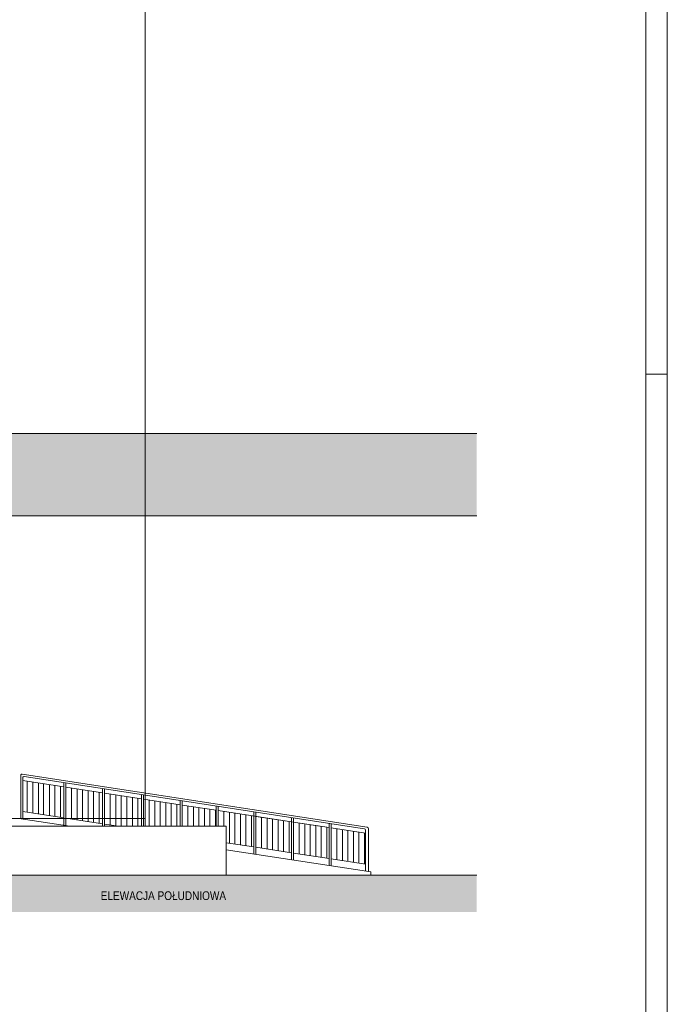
# Paper-space layout 'A-16 INWENTARYZACJA - ELEWACJE' of a CAD drawing. Header units: millimetres. Extents: x 0 to 1100, y 0 to 900.
# Tile 18 of 20: x 952 to 1100, y 450 to 675. Entities that reach past the tile are written whole.
import ezdxf
from ezdxf.xclip import XClip

# ---------------------------------------------------------------- set-up
doc = ezdxf.new("R2010")
doc.units = ezdxf.units.MM
doc.header["$MEASUREMENT"] = 0
doc.header["$XCLIPFRAME"] = 0
doc.linetypes.add('KURZGESTRICHELT', pattern=[550, 400, -150])
for name, color, linetype, lineweight in [('A_Arkusz_Nr_pióra__1', 7, 'Continuous', 20), ('A_opis_Nr_pióra__1', 7, 'Continuous', 20), ('A_ściany_Nr_pióra__1', 7, 'Continuous', 20), ('A_ściany_Nr_pióra__2', 8, 'Continuous', 13)]:
    doc.layers.add(name, color=color, linetype=linetype, lineweight=lineweight)
doc.layers.add('A_Arkusz_Nr_pióra__237', color=7, linetype='Continuous', lineweight=5, true_color=0x343434)
doc.layers.add('A_linie_Nr_pióra__10', color=7, linetype='Continuous', lineweight=13, true_color=0x4b4b4b)
doc.layers.add('A_ściany', color=7, linetype='Continuous')
doc.styles.add('STYL_AUTOMATYCZNY_2', font='ARIALN.TTF')

# ---------------------------------------------------------------- blocks, each defined once
blk = doc.blocks.new('Rysunek_2_2', base_point=(-1989.74, 1777.42))
at = {"layer": 'A_ściany', "linetype": 'Continuous', "lineweight": 0, "true_color": 0xd2d2d2}
blk.add_hatch(color=254, dxfattribs=at).paths.add_polyline_path([(700.5, 561.61), (1056.45, 561.61), (1056.45, 580.4), (700.5, 580.4)])
at = {"layer": 'A_ściany', "linetype": 'Continuous', "lineweight": 13}
blk.add_hatch(color=8, dxfattribs=at).paths.add_polyline_path([(1056.45, 479.43), (700.5, 479.43), (700.5, 471.02), (1056.45, 471.02)])
at = {"layer": 'A_linie_Nr_pióra__10', "color": 251, "linetype": 'KURZGESTRICHELT', "lineweight": 13, "true_color": 0x4b4b4b}
blk.add_line((757.1, 492.43), (980.72, 492.43), dxfattribs=at)
at = {"layer": 'A_ściany_Nr_pióra__1', "color": 7, "linetype": 'Continuous', "lineweight": 20}
for p, q in [((980.72, 839.32), (980.72, 490.66)), ((953.7, 500.94), (953.7, 493.88)), ((999.18, 490.66), (823.95, 490.66)), ((951.8, 492.43), (963.5, 490.66)), ((999.18, 479.43), (999.18, 490.66)), ((999.18, 485.24), (1032.28, 480.22)), ((700.5, 479.43), (1056.45, 479.43)), ((1032.28, 480.22), (1032.28, 479.43))]:
    blk.add_line(p, q, dxfattribs=at)
at = {"layer": 'A_ściany_Nr_pióra__2', "color": 8, "linetype": 'Continuous', "lineweight": 13}
for p, q in [((952.26, 492.37), (952.26, 502.25)), ((1031.45, 490.42), (952.6, 502.54)), ((1030.82, 490.06), (953.07, 502.01)), ((952.72, 492.29), (952.72, 501.72)), ((962.1, 499.65), (952.72, 501.09)), ((955, 500.74), (955, 493.68)), ((956.3, 500.54), (956.3, 493.48)), ((957.49, 500.36), (957.49, 493.3)), ((958.81, 500.15), (958.81, 493.09)), ((960.03, 499.97), (960.03, 492.9)), ((961.32, 499.77), (961.32, 492.71)), ((962.1, 490.87), (962.1, 500.63)), ((962.56, 490.8), (962.56, 500.55)), ((970.96, 498.29), (962.56, 499.58)), ((963.87, 499.38), (963.87, 492.32)), ((965.17, 499.18), (965.17, 492.12)), ((966.36, 498.99), (966.36, 491.93)), ((967.68, 498.79), (967.68, 491.73)), ((968.9, 498.6), (968.9, 491.54)), ((970.19, 498.4), (970.19, 491.34)), ((970.96, 490.66), (970.96, 499.26)), ((971.43, 490.66), (971.43, 499.19)), ((979.83, 496.92), (971.43, 498.21)), ((972.73, 498.01), (972.73, 490.95)), ((974.03, 497.81), (974.03, 490.66)), ((975.23, 497.63), (975.23, 490.66)), ((976.54, 497.43), (976.54, 490.66)), ((979.83, 490.66), (979.83, 497.9)), ((980.3, 490.66), (980.3, 497.83)), ((977.77, 497.24), (977.77, 490.66)), ((979.05, 497.04), (979.05, 490.66)), ((988.7, 495.56), (980.3, 496.85)), ((981.6, 496.65), (981.6, 490.66)), ((982.9, 496.45), (982.9, 490.66)), ((984.1, 496.27), (984.1, 490.66)), ((985.41, 496.06), (985.41, 490.66)), ((986.64, 495.87), (986.64, 490.66)), ((987.92, 495.68), (987.92, 490.66)), ((988.7, 490.66), (988.7, 496.53)), ((989.17, 490.66), (989.17, 496.46)), ((996.9, 494.3), (989.17, 495.49)), ((990.47, 495.29), (990.47, 490.66)), ((991.77, 495.09), (991.77, 490.66)), ((996.9, 490.66), (996.9, 495.27)), ((997.36, 490.66), (997.36, 495.2)), ((962.1, 492.59), (952.72, 494.03)), ((992.97, 494.9), (992.97, 490.66)), ((994.28, 494.7), (994.28, 490.66)), ((995.51, 494.51), (995.51, 490.66)), ((996.79, 494.31), (996.79, 490.66)), ((1020.56, 490.66), (997.36, 494.23)), ((998.67, 494.03), (998.67, 490.66)), ((999.97, 493.83), (999.97, 486.76)), ((1001.16, 493.64), (1001.16, 486.58)), ((1002.48, 493.44), (1002.48, 486.38)), ((1003.7, 493.25), (1003.7, 486.19)), ((1004.99, 493.05), (1004.99, 485.99)), ((1005.51, 484.28), (1005.51, 493.95)), ((1005.98, 484.21), (1005.98, 493.88)), ((1014.13, 491.65), (1005.98, 492.9)), ((970.96, 491.22), (962.56, 492.52)), ((974.63, 490.66), (971.43, 491.15)), ((1007.28, 492.7), (1007.28, 485.64)), ((1008.58, 492.5), (1008.58, 485.44)), ((1009.78, 492.32), (1009.78, 485.26)), ((1011.09, 492.11), (1011.09, 485.05)), ((1012.32, 491.93), (1012.32, 484.86)), ((1013.6, 491.73), (1013.6, 484.67)), ((1014.13, 482.97), (1014.13, 492.62)), ((1014.59, 482.9), (1014.59, 492.55)), ((1022.74, 490.32), (1014.59, 491.58)), ((1015.9, 491.38), (1015.9, 484.31)), ((1017.2, 491.18), (1017.2, 484.11)), ((1018.39, 490.99), (1018.39, 483.93)), ((1019.71, 490.79), (1019.71, 483.73)), ((1020.93, 490.6), (1020.93, 483.54)), ((1022.74, 481.67), (1022.74, 491.3)), ((1023.21, 481.6), (1023.21, 491.23)), ((1022.22, 490.4), (1022.22, 483.34)), ((1031.07, 489.04), (1023.21, 490.25)), ((1024.51, 490.05), (1024.51, 482.99)), ((1025.81, 489.85), (1025.81, 482.79)), ((1027.01, 489.67), (1027.01, 482.61)), ((1028.33, 489.46), (1028.33, 482.4)), ((1029.55, 489.28), (1029.55, 482.21)), ((1030.84, 489.08), (1030.84, 482.02)), ((1031.07, 480.4), (1031.07, 489.76)), ((1031.7, 480.31), (1031.7, 490.12)), ((1005.51, 485.91), (999.18, 486.89)), ((1014.13, 484.59), (1005.98, 485.84)), ((1022.74, 483.26), (1014.59, 484.51)), ((1031.07, 481.98), (1023.21, 483.19))]:
    blk.add_line(p, q, dxfattribs=at)
at = {"layer": 'A_ściany_Nr_pióra__2', "color": 8, "linetype": 'Continuous', "lineweight": 13, "flags": 128}
for points in [[(1056.45, 580.4), (700.5, 580.4)], [(700.5, 561.61), (1056.45, 561.61)]]:
    blk.add_lwpolyline(points, dxfattribs=at)
at = {"layer": 'A_ściany_Nr_pióra__2', "color": 8, "linetype": 'Continuous', "lineweight": 13}
for centre, start, end in [((952.56, 502.25), 81.2578, 180), ((953.02, 501.72), 81.2578, 180), ((1030.77, 489.76), 0, 81.2578), ((1031.4, 490.12), 0, 81.2578)]:
    blk.add_arc(centre, 0.3, start, end, dxfattribs=at)
at = {"layer": 'A_opis_Nr_pióra__1', "color": 7, "linetype": 'Continuous', "lineweight": 20, "insert": (999.18, 473.75), "char_height": 2, "attachment_point": 9, "style": 'STYL_AUTOMATYCZNY_2'}
blk.add_mtext('\\A1;{\\pqr;\\fArial Narrow|b0|i0|c238|p0;\\W1.000000;ELEWACJA POŁUDNIOWA}', dxfattribs=at)

psp = doc.layouts.new('A-16 INWENTARYZACJA - ELEWACJE')

# ---------------------------------------------------------------- linework, layer by layer
at = {"layer": 'A_Arkusz_Nr_pióra__1', "color": 7, "linetype": 'Continuous', "lineweight": 20}
psp.add_line((1095.1, 895.1), (1095.1, 4.9), dxfattribs=at)
at = {"layer": 'A_Arkusz_Nr_pióra__1', "color": 7, "linetype": 'Continuous', "lineweight": 20, "flags": 128}
psp.add_lwpolyline([(0, 900), (1100, 900), (1100, 0), (0, 0)], close=True, dxfattribs=at)
at = {"layer": 'A_Arkusz_Nr_pióra__237', "color": 250, "linetype": 'Continuous', "lineweight": 5, "true_color": 0x343434}
psp.add_line((1095.1, 594), (1100, 594), dxfattribs=at)

# ---------------------------------------------------------------- block references
at = {"color": 37, "linetype": 'Continuous', "lineweight": 5, "true_color": 0x656532}
ref = psp.add_blockref('Rysunek_2_2', (-1989.74, 1777.42), dxfattribs=at)
XClip(ref).set_block_clipping_path([(700.4983254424, 457.4241293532), (1056.4477565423, 876.5094374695)])

doc.saveas('drawing.dxf')
